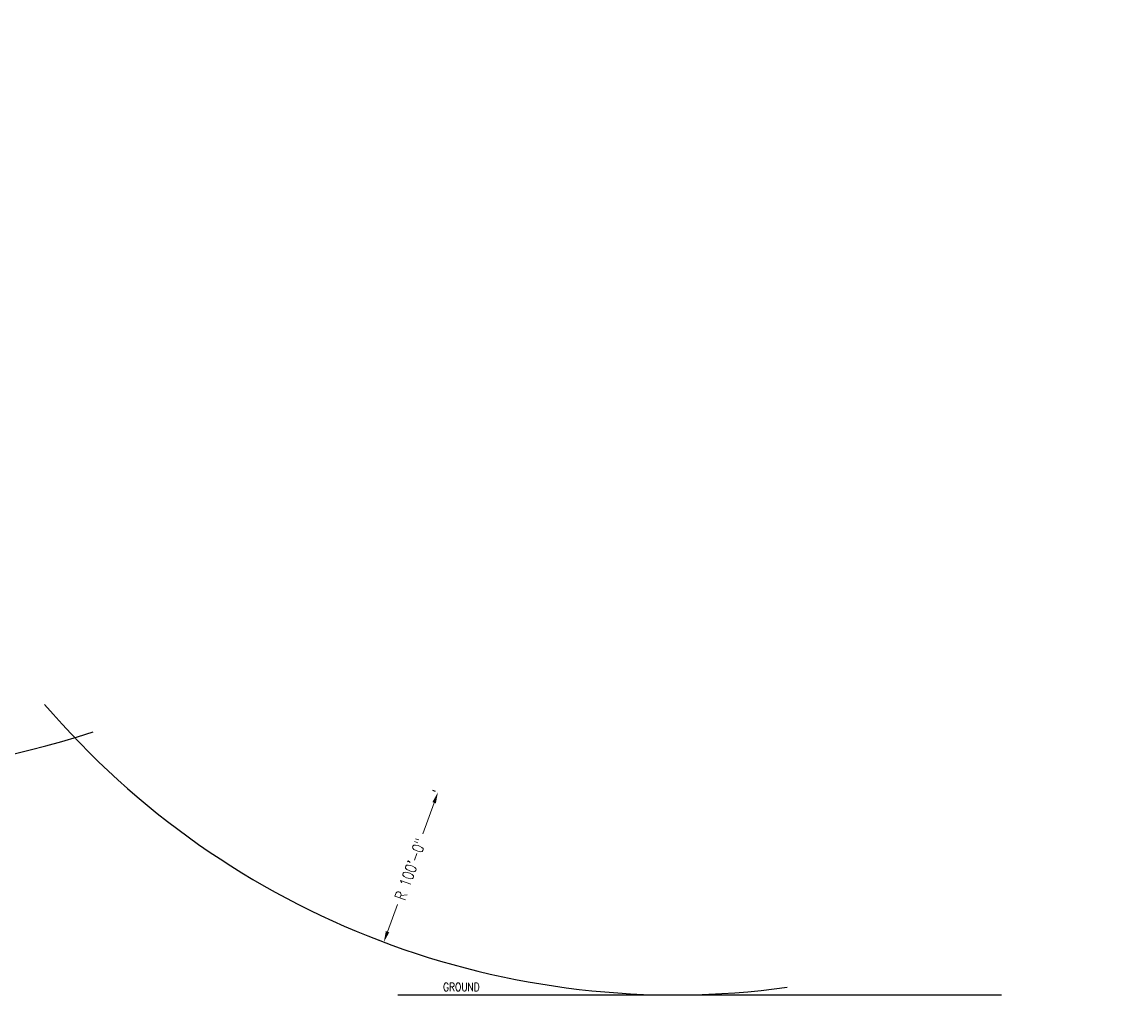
# Model space of a CAD drawing. Header units: inches. Extents: x -21414 to 10640, y -3342 to 4565.
# Tile 5 of 7: x 98 to 1696, y 0 to 1408. Entities that reach past the tile are written whole.
import ezdxf
from ezdxf import colors
from ezdxf.entities.mleader import LeaderData, LeaderLine
from ezdxf.math import Vec2, Vec3

# ---------------------------------------------------------------- set-up
doc = ezdxf.new("R2010")
doc.units = ezdxf.units.IN
doc.header["$MEASUREMENT"] = 0
doc.layers.get('Defpoints').update_dxf_attribs({"color": 6})
for name, color, linetype, lineweight in [('E-ANNO-DIMS', 1, 'Continuous', 9), ('E-GRND-CIRC', 4, 'Continuous', 50), ('G-Anno-Std-Scrn', 8, 'Continuous', 35), ('G-Bgrd-Std-Scrn', 250, 'Continuous', 35)]:
    doc.layers.add(name, color=color, linetype=linetype, lineweight=lineweight)
doc.styles.add('Annotative', font='romans.shx', dxfattribs={"width": 0.8, "height": 0.125})
doc.dimstyles.new('Annotative', dxfattribs={"dimscale": 0, "dimtxt": 0.125, "dimasz": 0.125, "dimexe": 0.0625, "dimexo": 0.03125, "dimgap": 0.03125, "dimtad": 1, "dimdec": 3, "dimzin": 3, "dimdsep": 46, "dimlunit": 4, "dimtxsty": 'Annotative', "dimcen": 0.09, "dimclrd": 256, "dimclrt": 2, "dimazin": 2, "dimtfac": 1, "dimtdec": 3, "dimtmove": 1, "dimatfit": 3, "dimfxl": 1, "dimtfill": 1, "dimfrac": 2, "dimtolj": 1, "dimtzin": 0, "dimlwd": -1, "dimarcsym": 0})

# ---------------------------------------------------------------- blocks, each defined once
blk = doc.blocks.new('*D14')
at = {"layer": 'Defpoints', "color": 0, "lineweight": -3, "transparency": 16777216}
for p in [(700, 293.3), (621.7, 76.5), (621.7, 76.4)]:
    blk.add_point(p, dxfattribs=at)
at = {"layer": 'E-ANNO-DIMS', "color": 0, "lineweight": -2, "transparency": 16777216}
for p, q in [((696.3, 294.7), (692.4, 296)), ((618, 77.8), (614.1, 79.2))]:
    blk.add_line(p, q, dxfattribs=at)
at = {"layer": 'E-ANNO-DIMS', "transparency": 16777216}
for p, q in [((694.5, 278.3), (678.3, 233.4)), ((627.1, 91.5), (641.3, 130.7))]:
    blk.add_line(p, q, dxfattribs=at)
at = {"layer": 'E-ANNO-DIMS', "lineweight": -3, "transparency": 16777216}
for points in [[(692, 279.2), (697, 277.4), (700, 293.3)], [(624.6, 92.4), (629.6, 90.6), (621.7, 76.5)]]:
    blk.add_solid(points, dxfattribs=at)
at = {"layer": 'E-ANNO-DIMS', "color": 2, "lineweight": -3, "transparency": 16777216, "insert": (660.2, 181.9), "char_height": 16, "attachment_point": 5, "rotation": 70.31, "style": 'Annotative', "bg_fill": 3, "box_fill_scale": 1.25, "bg_fill_color": 256, "bg_fill_true_color": 13158600, "bg_fill_transparency": 0}
blk.add_mtext('\\A1;R 100\'-0"', dxfattribs=at)

msp = doc.modelspace()

# ---------------------------------------------------------------- linework, layer by layer
at = {"layer": 'E-GRND-CIRC', "lineweight": -3}
for centre, start, end in [((1043.1927, 1199.995), 220.5000484, 277.7815888), ((-177, 1519.9856), 252.202193, 288.3591088)]:
    msp.add_arc(centre, 1200, start, end, dxfattribs=at)
at = {"layer": 'G-Bgrd-Std-Scrn', "lineweight": -3}
msp.add_line((642, 0), (1515.582, 0), dxfattribs=at)

# ---------------------------------------------------------------- leaders
at = {"layer": 'G-Anno-Std-Scrn', "lineweight": -3}
ml = msp.add_multileader_mtext('Standard', dxfattribs=at)
ml.set_content('GROUND', color=256, style='Annotative')
ml.set_leader_properties()
ml.build(insert=Vec2(0, 0))
ml.multileader.update_dxf_attribs({"text_right_attachment_type": 3, "dogleg_length": 0.36, "arrow_head_size": 9, "scale": 96})
ctx = ml.context
ctx.base_point, ctx.scale, ctx.char_height, ctx.arrow_head_size, ctx.landing_gap_size, ctx.plane_origin = Vec3(699.9936, 11.4769), 96, 12, 9, 4.32, Vec3(722.7586, 147.1406)
ctx.right_attachment, ctx.text_align_type = 3, 2
notes = []
notes.append((ctx, [(0, (0, 0, 0), (0, 0), (1, 0), 1, [])]))
ctx.mtext.insert, ctx.mtext.width, ctx.mtext.alignment, ctx.mtext.flow_direction = Vec3(760.5421, 17.4769), 98.887978, 3, 5
for ctx, leaders in notes:
    for number, flags, end, landing, length, lines in leaders:
        leader = LeaderData()
        leader.index, (leader.has_last_leader_line, leader.has_dogleg_vector, leader.attachment_direction) = number, flags
        leader.last_leader_point, leader.dogleg_vector, leader.dogleg_length = Vec3(end), Vec3(landing), length
        for number, points, colour, breaks in lines:
            line = LeaderLine()
            line.index, line.vertices, line.color, line.breaks = number, Vec3.list(points), colors.encode_raw_color(colour), breaks
            leader.lines.append(line)
        ctx.leaders.append(leader)

# ---------------------------------------------------------------- next in the draw order: dimensions: what is measured, and where the dimension line sits
at = {"layer": 'E-ANNO-DIMS', "lineweight": -3}
dim = msp.add_linear_dim(base=(621.6657, 76.4663), p1=(700.0281, 293.2962), p2=(621.7285, 76.4437), angle=250.146704, text='R 100\'-0"', dimstyle='Annotative', override={"dimscale": 0, "dimpost": '\\X', "dimclrt": 2}, dxfattribs=at)
dim.commit()
dim.dimension.update_dxf_attribs({"geometry": '*D14', "text_midpoint": (660.1654, 181.942), "dimtype": 161, "text_rotation": 70.31})

# ---------------------------------------------------------------- next in the draw order: leaders
at = {"layer": 'G-Anno-Std-Scrn', "lineweight": -3}
ml = msp.add_multileader_mtext('Standard', dxfattribs=at)
ml.set_content('GROUND', color=256, style='Annotative')
ml.set_leader_properties()
ml.build(insert=Vec2(0, 0))
ml.multileader.update_dxf_attribs({"text_right_attachment_type": 3, "dogleg_length": 0.36, "arrow_head_size": 9, "scale": 96})
ctx = ml.context
ctx.base_point, ctx.scale, ctx.char_height, ctx.arrow_head_size, ctx.landing_gap_size, ctx.plane_origin = Vec3(1635.3536, 4208.2969), 96, 12, 9, 4.32, Vec3(1658.1186, 4343.9606)
ctx.right_attachment, ctx.text_align_type = 3, 2
notes = []
notes.append((ctx, [(0, (0, 0, 0), (0, 0), (1, 0), 1, [])]))
ctx.mtext.insert, ctx.mtext.width, ctx.mtext.alignment, ctx.mtext.flow_direction = Vec3(1695.9022, 4214.2969), 98.887978, 3, 5
ml = msp.add_multileader_mtext('Standard', dxfattribs=at)
ml.set_content('GROUND', color=256, style='Annotative')
ml.set_leader_properties()
ml.build(insert=Vec2(0, 0))
ml.multileader.update_dxf_attribs({"text_right_attachment_type": 3, "dogleg_length": 0.36, "arrow_head_size": 9, "scale": 96})
ctx = ml.context
ctx.base_point, ctx.scale, ctx.char_height, ctx.arrow_head_size, ctx.landing_gap_size, ctx.plane_origin = Vec3(1462.848, 2408.2969), 96, 12, 9, 4.32, Vec3(1485.613, 2543.9606)
ctx.right_attachment, ctx.text_align_type = 3, 2
notes.append((ctx, [(0, (0, 0, 0), (0, 0), (1, 0), 1, [])]))
ctx.mtext.insert, ctx.mtext.width, ctx.mtext.alignment, ctx.mtext.flow_direction = Vec3(1523.3966, 2414.2969), 98.887978, 3, 5
for ctx, leaders in notes:
    for number, flags, end, landing, length, lines in leaders:
        leader = LeaderData()
        leader.index, (leader.has_last_leader_line, leader.has_dogleg_vector, leader.attachment_direction) = number, flags
        leader.last_leader_point, leader.dogleg_vector, leader.dogleg_length = Vec3(end), Vec3(landing), length
        for number, points, colour, breaks in lines:
            line = LeaderLine()
            line.index, line.vertices, line.color, line.breaks = number, Vec3.list(points), colors.encode_raw_color(colour), breaks
            leader.lines.append(line)
        ctx.leaders.append(leader)

doc.saveas('drawing.dxf')
